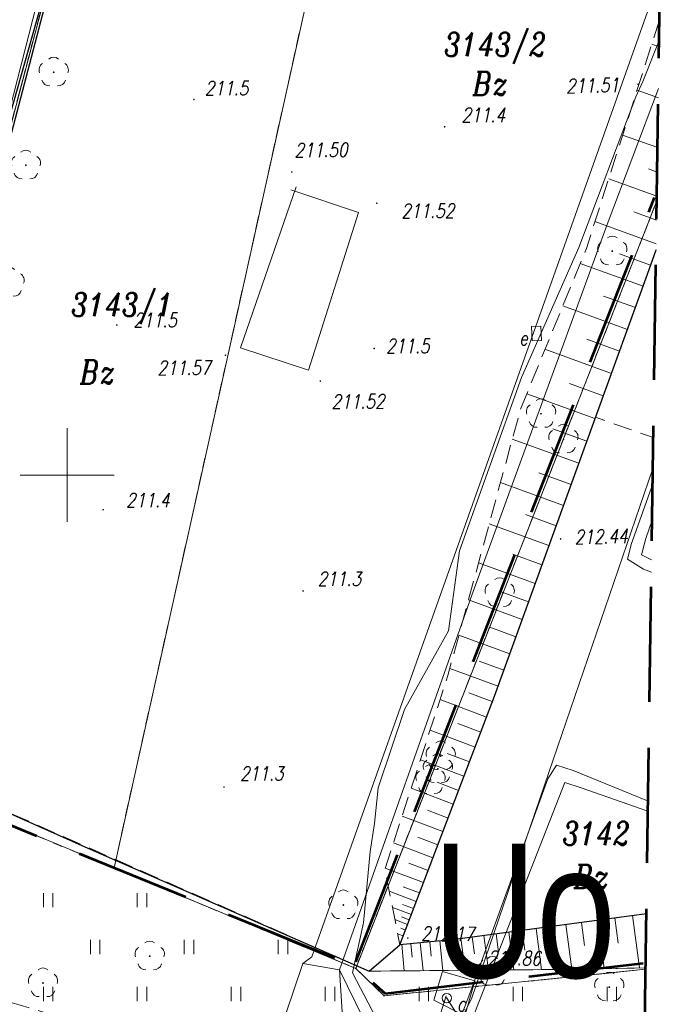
# Model space of a CAD drawing. Header units: metres. Extents: x 7415312 to 7415578, y 5538064 to 5538378.
# Tile 53 of 83: x 7415447 to 7415482, y 5538222 to 5538274. Entities that reach past the tile are written whole.
import ezdxf

# ---------------------------------------------------------------- set-up
doc = ezdxf.new("R2010")
doc.units = ezdxf.units.M
doc.header["$MEASUREMENT"] = 0
for name, pattern in [('1.0_0.5', [1.5, 1, -0.5]), ('DGN Style 3', [8.565382, 6.11813, -2.447252]), ('DGN Style 4', [9.795126, 4.894504, -2.447252, 0.006118, -2.447252]), ('EGBK02-500', [2, 1.5, -0.5]), ('EGBU01-500', [1, 0.5, -0.5])]:
    doc.linetypes.add(name, pattern=pattern)
for name, color, linetype, lineweight in [('203-punkt graniczny', 7, 'Continuous', 0), ('_LL_STREFY', 190, 'FENCELINE1', 30), ('BUBZ01', 7, 'Continuous', 0), ('BUUD02_01', 7, 'Continuous', 0), ('drzewo liściaste', 7, 'Continuous', 0), ('EGBD03', 3, 'Continuous', 0), ('EGBK02', 7, 'Continuous', 0), ('EGBU01', 7, 'Continuous', 0), ('komora podziemna', 7, 'Continuous', 0), ('LIN_Linie Rozgraniczajace', 3, 'Continuous', 53), ('ogrodzenie trwałe', 7, 'Continuous', 0), ('pikieta naturalna', 7, 'Continuous', 0), ('pikieta naturalna-Atr2', 7, 'Continuous', 0), ('pikieta sztuczna', 7, 'Continuous', 0), ('pikieta sztuczna-Atr2', 7, 'Continuous', 0), ('przewód ciepłowniczy', 7, 'Continuous', 0), ('przewód elektroenergetyczny podziemny', 7, 'Continuous', 0), ('przewód telekomunikacyjny podziemny', 7, 'Continuous', 0), ('rzedna', 7, 'Continuous', 0), ('rzedna-Atr2', 7, 'Continuous', 0), ('trawnik', 7, 'Continuous', 0), ('Warstwa 1', 7, 'Continuous', 0), ('Warstwa 15', 7, 'Continuous', 0), ('Warstwa 2', 7, 'Continuous', 0), ('właz do komory lub kanału - okrągły', 7, 'Continuous', 0), ('właz do komory lub kanału - okrągły-Atr17', 7, 'Continuous', 0), ('właz do komory lub kanału - prostokątny', 7, 'Continuous', 0), ('właz do komory lub kanału - prostokątny-Atr17', 7, 'Continuous', 0)]:
    doc.layers.add(name, color=color, linetype=linetype, lineweight=lineweight)
doc.styles.get("Standard").update_dxf_attribs({"font": 'Working1250.shx', "width": 0.75})
doc.linetypes.add('902-500', pattern='A,3.75,[24,dgnlstyle-geo-mz.shx,S=0.002786,R=0,X=0,Y=0],3.75', length=7.5)
doc.linetypes.add('FENCELINE1', pattern='A,0.25,-0.1,[133,ltypeshp.shx,S=0.1,R=0,X=-0.1,Y=0],-0.1,1', length=1.45)

# ---------------------------------------------------------------- blocks, each defined once
blk = doc.blocks.new('US22')
at = {"color": 0, "linetype": 'Continuous', "lineweight": 13, "ltscale": 10}
blk.add_circle((0, 0), 2.5, dxfattribs=at)
blk = doc.blocks.new('SUPWP')
at = {"color": 0, "linetype": 'Continuous', "ltscale": 10, "flags": 128}
blk.add_lwpolyline([(-3.75, -2.5), (3.75, -2.5), (3.75, 2.5), (-3.75, 2.5), (-3.75, -2.5)], close=True, dxfattribs=at)
blk = doc.blocks.new('TU04')
at = {"color": 0, "linetype": 'Continuous', "lineweight": 13, "ltscale": 10}
for p, q in [((0, 0), (0, 7.5)), ((5, 0), (5, 7.5))]:
    blk.add_line(p, q, dxfattribs=at)
blk = doc.blocks.new('203_1')
at = {"layer": '203-punkt graniczny', "linetype": 'Continuous', "lineweight": 0}
h = blk.add_hatch(color=7, dxfattribs=at)
edge = h.paths.add_edge_path()
edge.add_arc((0, 0), 0.45, 0, 360)
blk = doc.blocks.new('PW01_1')
at = {"layer": 'pikieta sztuczna', "linetype": 'Continuous', "lineweight": 13}
h = blk.add_hatch(color=7, dxfattribs=at)
edge = h.paths.add_edge_path()
edge.add_arc((0, 0), 0.45, 0, 360)
blk = doc.blocks.new('PW01_2')
at = {"layer": 'pikieta naturalna', "linetype": 'Continuous', "lineweight": 13}
h = blk.add_hatch(color=7, dxfattribs=at)
edge = h.paths.add_edge_path()
edge.add_arc((0, 0), 0.45, 0, 360)
blk = doc.blocks.new('PW01_7')
at = {"layer": 'rzedna', "linetype": 'Continuous', "lineweight": 13}
h = blk.add_hatch(color=211, dxfattribs=at)
edge = h.paths.add_edge_path()
edge.add_arc((0, 0), 0.45, 0, 360)
blk = doc.blocks.new('OP021_1')
at = {"layer": 'drzewo liściaste', "linetype": 'Continuous', "lineweight": 13}
h = blk.add_hatch(color=96, dxfattribs=at)
edge = h.paths.add_edge_path()
edge.add_arc((0, 0), 0.5, 0, 360)
at = {"layer": 'drzewo liściaste', "color": 96, "linetype": 'Continuous', "lineweight": 13}
for centre, start, end in [((0, 4), 49.272, 130.728), ((-3.8, 1.24), 121.308, 202.548), ((3.8, 1.24), 337.452, 58.692), ((-2.35, -3.24), 193.221, 274.871), ((2.35, -3.24), 265.129, 346.779)]:
    blk.add_arc(centre, 4, start, end, dxfattribs=at)

msp = doc.modelspace()

# ---------------------------------------------------------------- linework, layer by layer
at = {"layer": '_LL_STREFY'}
msp.add_lwpolyline([(7415426.703, 5538190.69), (7415458.307, 5538311.225)], dxfattribs=at)
at = {"layer": 'BUBZ01', "color": 7, "linetype": '1.0_0.5', "lineweight": 13, "flags": 128}
for points in [[(7415481.514, 5538274.212), (7415477.62, 5538262.05), (7415474.12, 5538253.51), (7415470.25, 5538239.33), (7415466.9, 5538229.02), (7415467.7, 5538225.01), (7415472.73, 5538238.24), (7415478.11, 5538253.07), (7415480.87, 5538260.68), (7415481.335, 5538261.974)], [(7415481.514, 5538274.212), (7415477.62, 5538262.05), (7415474.12, 5538253.51), (7415470.25, 5538239.33), (7415466.9, 5538229.02), (7415467.7, 5538225.01), (7415472.73, 5538238.24), (7415478.11, 5538253.07), (7415480.87, 5538260.68), (7415481.335, 5538261.974)], [(7415480.819, 5538226.657), (7415470.62, 5538225.29), (7415467.7, 5538225.01), (7415466.07, 5538223.6), (7415475.9, 5538223.69), (7415480.777, 5538223.774)], [(7415480.819, 5538226.657), (7415470.62, 5538225.29), (7415467.7, 5538225.01), (7415466.07, 5538223.6), (7415475.9, 5538223.69), (7415480.777, 5538223.774)]]:
    msp.add_lwpolyline(points, dxfattribs=at)
at = {"layer": 'BUBZ01', "color": 7, "linetype": 'Continuous', "lineweight": 13, "flags": 128}
for points in [[(7415481.493, 5538272.778), (7415481.1, 5538272.92)], [(7415481.453, 5538270.064), (7415480.32, 5538270.47)], [(7415481.415, 5538267.419), (7415479.55, 5538268.09)], [(7415481.396, 5538266.12), (7415480.92, 5538266.29)], [(7415481.377, 5538264.835), (7415478.81, 5538265.76)], [(7415481.358, 5538263.565), (7415480.14, 5538264)], [(7415481.34, 5538262.306), (7415478.08, 5538263.48)], [(7415481.04, 5538261.16), (7415479.38, 5538261.76)], [(7415480.64, 5538260.04), (7415477.29, 5538261.25)], [(7415480.23, 5538258.91), (7415478.53, 5538259.52)], [(7415479.81, 5538257.75), (7415476.37, 5538259)], [(7415479.39, 5538256.59), (7415477.64, 5538257.22)], [(7415478.96, 5538255.4), (7415475.42, 5538256.69)], [(7415478.52, 5538254.21), (7415476.73, 5538254.86)], [(7415478.08, 5538253), (7415474.45, 5538254.32)], [(7415477.65, 5538251.8), (7415475.83, 5538252.46)], [(7415477.22, 5538250.63), (7415473.68, 5538251.91)], [(7415476.81, 5538249.49), (7415475.09, 5538250.11)], [(7415476.41, 5538248.38), (7415473.05, 5538249.6)], [(7415476.02, 5538247.3), (7415474.38, 5538247.89)], [(7415475.63, 5538246.25), (7415472.45, 5538247.4)], [(7415475.26, 5538245.22), (7415473.71, 5538245.79)], [(7415474.9, 5538244.23), (7415471.89, 5538245.32)], [(7415474.55, 5538243.26), (7415473.08, 5538243.79)], [(7415474.21, 5538242.31), (7415471.35, 5538243.35)], [(7415473.55, 5538240.49), (7415470.84, 5538241.48)], [(7415473.87, 5538241.39), (7415472.48, 5538241.9)], [(7415473.23, 5538239.62), (7415471.91, 5538240.1)], [(7415472.92, 5538238.77), (7415470.35, 5538239.7)], [(7415472.61, 5538237.94), (7415471.36, 5538238.41)], [(7415472.3, 5538237.12), (7415469.84, 5538238.06)], [(7415472, 5538236.31), (7415470.78, 5538236.77)], [(7415471.7, 5538235.52), (7415469.31, 5538236.43)], [(7415471.4, 5538234.74), (7415470.22, 5538235.19)], [(7415471.11, 5538233.97), (7415468.8, 5538234.85)], [(7415470.82, 5538233.22), (7415469.68, 5538233.65)], [(7415470.54, 5538232.48), (7415468.3, 5538233.33)], [(7415470.26, 5538231.75), (7415469.16, 5538232.17)], [(7415469.99, 5538231.03), (7415467.82, 5538231.85)], [(7415469.46, 5538229.63), (7415467.36, 5538230.43)], [(7415469.72, 5538230.32), (7415468.65, 5538230.73)], [(7415468.95, 5538228.31), (7415466.92, 5538229.08)], [(7415469.2, 5538228.95), (7415468.17, 5538229.34)], [(7415468.57, 5538227.31), (7415467.13, 5538227.85)], [(7415468.75, 5538227.76), (7415467.88, 5538228.09)], [(7415468.31, 5538226.61), (7415467.31, 5538226.99)], [(7415468.43, 5538226.93), (7415467.83, 5538227.15)], [(7415468.11, 5538226.09), (7415467.43, 5538226.35)], [(7415468.2, 5538226.34), (7415467.79, 5538226.5)], [(7415478.23, 5538226.31), (7415478.57, 5538223.74)], [(7415479.13, 5538226.43), (7415479.31, 5538225.09)], [(7415480.08, 5538226.56), (7415480.45, 5538223.77)], [(7415467.99, 5538225.78), (7415467.75, 5538225.88)], [(7415474.21, 5538225.77), (7415474.35, 5538224.72)], [(7415474.95, 5538225.87), (7415475.24, 5538223.68)], [(7415475.72, 5538225.97), (7415475.87, 5538224.83)], [(7415476.52, 5538226.08), (7415476.84, 5538223.71)], [(7415477.36, 5538226.19), (7415477.52, 5538224.96)], [(7415467.88, 5538225.48), (7415467.58, 5538225.59)], [(7415469.83, 5538225.21), (7415469.98, 5538223.64)], [(7415470.38, 5538225.27), (7415470.46, 5538224.45)], [(7415470.95, 5538225.33), (7415471.18, 5538223.65)], [(7415471.55, 5538225.41), (7415471.67, 5538224.53)], [(7415472.17, 5538225.5), (7415472.42, 5538223.66)], [(7415472.82, 5538225.59), (7415472.95, 5538224.62)], [(7415473.5, 5538225.68), (7415473.77, 5538223.67)], [(7415467.8, 5538225.02), (7415467.93, 5538223.62)], [(7415468.28, 5538225.07), (7415468.35, 5538224.34)], [(7415468.78, 5538225.11), (7415468.93, 5538223.63)], [(7415469.3, 5538225.16), (7415469.37, 5538224.4)]]:
    msp.add_lwpolyline(points, dxfattribs=at)
at = {"layer": 'BUUD02_01', "color": 7, "linetype": 'Continuous', "lineweight": 13, "flags": 128}
msp.add_lwpolyline([(7415461.9, 5538265.173), (7415465.497, 5538263.961), (7415462.838, 5538255.576), (7415459.219, 5538256.759), (7415462.176, 5538265.339)], dxfattribs=at)
at = {"layer": 'EGBD03', "linetype": 'Continuous', "lineweight": 13, "flags": 128}
for points in [[(7415438.17, 5538235.04), (7415458.21, 5538311.25)], [(7415452.49, 5538229.09), (7415469.68, 5538306.54)], [(7415481.373, 5538264.59), (7415465.35, 5538223.75)], [(7415452.49, 5538229.09), (7415438.17, 5538235.04)], [(7415452.49, 5538229.09), (7415465.35, 5538223.75)], [(7415466.86, 5538222.29), (7415465.35, 5538223.75)], [(7415480.776, 5538223.699), (7415466.86, 5538222.29)]]:
    msp.add_lwpolyline(points, dxfattribs=at)
at = {"layer": 'EGBK02', "color": 96, "linetype": 'EGBK02-500', "lineweight": 13, "flags": 128}
msp.add_lwpolyline([(7415438.17, 5538235.04), (7415458.21, 5538311.25)], dxfattribs=at)
at = {"layer": 'EGBU01', "color": 96, "linetype": 'EGBU01-500', "lineweight": 13, "flags": 128}
for points in [[(7415438.17, 5538235.04), (7415458.21, 5538311.25)], [(7415458.21, 5538311.25), (7415438.17, 5538235.04)], [(7415469.68, 5538306.54), (7415452.49, 5538229.09)], [(7415452.49, 5538229.09), (7415469.68, 5538306.54)], [(7415481.373, 5538264.59), (7415465.35, 5538223.75)], [(7415465.35, 5538223.75), (7415481.373, 5538264.59)], [(7415452.49, 5538229.09), (7415438.17, 5538235.04)], [(7415438.17, 5538235.04), (7415452.49, 5538229.09)], [(7415452.49, 5538229.09), (7415465.35, 5538223.75)], [(7415465.35, 5538223.75), (7415452.49, 5538229.09)], [(7415465.35, 5538223.75), (7415466.86, 5538222.29)], [(7415466.86, 5538222.29), (7415465.35, 5538223.75)], [(7415466.86, 5538222.29), (7415480.776, 5538223.699)], [(7415480.776, 5538223.699), (7415466.86, 5538222.29)]]:
    msp.add_lwpolyline(points, dxfattribs=at)
at = {"layer": 'komora podziemna', "color": 211, "linetype": 'Continuous', "lineweight": 13, "flags": 128}
msp.add_lwpolyline([(7415469.96, 5538223.59), (7415471.68, 5538223.08), (7415471.15, 5538221.23), (7415469.5, 5538222.05), (7415469.96, 5538223.59)], close=True, dxfattribs=at)
at = {"layer": 'LIN_Linie Rozgraniczajace', "color": 161, "linetype": 'DGN Style 3', "lineweight": 53}
msp.add_line((7415465.351, 5538224.097), (7415481.252, 5538264.758), dxfattribs=at)
at = {"layer": 'LIN_Linie Rozgraniczajace', "color": 161, "linetype": 'DGN Style 3', "lineweight": 53, "flags": 128}
msp.add_lwpolyline([(7415480.64, 5538224.015), (7415466.929, 5538222.399), (7415465.302, 5538223.851), (7415438.087, 5538234.995), (7415437.099, 5538235.816), (7415429.781, 5538252.892), (7415402.446, 5538279.053), (7415396.153, 5538286.224), (7415368.362, 5538322.759), (7415370.081, 5538336.151), (7415367.115, 5538336.361), (7415367.365, 5538338.364)], dxfattribs=at)
at = {"layer": 'ogrodzenie trwałe', "color": 7, "linetype": '902-500', "lineweight": 30, "flags": 128}
for points in [[(7415460.57, 5538310.02), (7415458.72, 5538310.87), (7415446.49, 5538267.51), (7415437.92, 5538235.73)], [(7415467.7, 5538225.01), (7415472.73, 5538238.24), (7415480.87, 5538260.68), (7415481.335, 5538261.974)], [(7415437.92, 5538235.73), (7415444.01, 5538233.31), (7415450.93, 5538230.22), (7415466.07, 5538223.6), (7415467.7, 5538225.01)], [(7415480.819, 5538226.657), (7415470.62, 5538225.29), (7415467.7, 5538225.01)]]:
    msp.add_lwpolyline(points, dxfattribs=at)
at = {"layer": 'przewód ciepłowniczy', "color": 211, "linetype": 'Continuous', "lineweight": 13, "flags": 128}
for points in [[(7415475.63, 5538234.18), (7415481.165, 5538250.352)], [(7415481.085, 5538244.824), (7415480.66, 5538244.99), (7415479.81, 5538245.52), (7415480.02, 5538246.35), (7415481.154, 5538249.532)], [(7415481.125, 5538247.596), (7415480.79, 5538246.63), (7415480.55, 5538245.75), (7415481.094, 5538245.478)], [(7415441.72, 5538214.67), (7415445.3, 5538218.85), (7415445.95, 5538219.56), (7415446.59, 5538219.05), (7415453.08, 5538213.92), (7415462.33, 5538206.33), (7415463.13, 5538205.87), (7415464.07, 5538206.38), (7415464.98, 5538207.15), (7415465.81, 5538207.93), (7415466.2, 5538208.79), (7415467.21, 5538211.35), (7415471.47, 5538222.55), (7415475.57, 5538233.83), (7415476.04, 5538234.56), (7415476.92, 5538234.27), (7415480.87, 5538232.66), (7415480.907, 5538232.65)], [(7415468.29, 5538185.75), (7415468.13, 5538185.62), (7415457.44, 5538194.47), (7415471.51, 5538222.13), (7415475.63, 5538234.18)], [(7415480.899, 5538232.121), (7415477.34, 5538233.35), (7415476.48, 5538233.64), (7415471.78, 5538221.64), (7415467.57, 5538210.36), (7415466.83, 5538208.4), (7415466.48, 5538207.48), (7415465.95, 5538206.92), (7415464.13, 5538205.54), (7415463.39, 5538205.19), (7415462.52, 5538205.59), (7415453.15, 5538213.13), (7415446.7, 5538218.24), (7415445.96, 5538218.8), (7415445.29, 5538218.11), (7415442.08, 5538214.34)], [(7415470.17, 5538222.28), (7415468.24, 5538216.19), (7415467.54, 5538213.38), (7415466.12, 5538210.19), (7415461.09, 5538205.05), (7415446.25, 5538219.44), (7415440.44, 5538212.75)]]:
    msp.add_lwpolyline(points, dxfattribs=at)
at = {"layer": 'przewód elektroenergetyczny podziemny', "color": 1, "linetype": 'Continuous', "lineweight": 13, "flags": 128}
for points in [[(7415462.54, 5538224.01), (7415463.01, 5538224.36), (7415480.88, 5538274.65), (7415481.551, 5538276.778)], [(7415481.498, 5538273.114), (7415480.62, 5538270.93), (7415480.25, 5538270.13), (7415477.22, 5538262.1), (7415474.17, 5538255.18), (7415470.87, 5538245.97), (7415470.29, 5538241.71), (7415467.95, 5538237.53), (7415466.54, 5538233.35), (7415466.34, 5538231.46), (7415466.12, 5538229.97), (7415465.77, 5538226.18), (7415465.18, 5538223.52), (7415467.49, 5538219.1), (7415470.38, 5538213.96), (7415473.76, 5538207.82), (7415478.84, 5538203.82), (7415480.464, 5538202.345)], [(7415480.609, 5538212.271), (7415473.71, 5538214.43), (7415467.86, 5538216.14), (7415464.92, 5538216.97), (7415464.49, 5538223.68), (7415471.53, 5538243.6), (7415474.44, 5538251.57), (7415478.72, 5538263.33), (7415481.461, 5538270.569)], [(7415480.187, 5538183.322), (7415470.35, 5538191.52), (7415468.41, 5538193.12), (7415454.86, 5538207.08), (7415454.72, 5538207.65), (7415454.8, 5538208.02), (7415458.49, 5538212.04), (7415462.54, 5538224.01)], [(7415480.448, 5538201.249), (7415478.77, 5538202.8), (7415472.48, 5538208.33), (7415471.71, 5538208.94), (7415464.49, 5538223.68), (7415462.54, 5538224.01)]]:
    msp.add_lwpolyline(points, dxfattribs=at)
at = {"layer": 'przewód telekomunikacyjny podziemny', "color": 40, "linetype": 'Continuous', "lineweight": 13, "flags": 128}
msp.add_lwpolyline([(7415480.025, 5538172.272), (7415431.93, 5538213.82), (7415438, 5538234.57), (7415454.04, 5538297.24), (7415454.01, 5538297.85), (7415460.89, 5538323.55), (7415464.52, 5538336.5)], dxfattribs=at)
at = {"layer": 'rzedna-Atr2', "color": 7, "lineweight": 13, "flags": 128}
msp.add_lwpolyline([(7415470.19, 5538222.17), (7415471.76, 5538219.69), (7415474.837, 5538219.69)], dxfattribs=at)
at = {"layer": 'trawnik', "color": 7, "linetype": '1.0_0.5', "lineweight": 13, "flags": 128}
for points in [[(7415481.335, 5538261.974), (7415480.87, 5538260.68), (7415478.11, 5538253.07), (7415481.189, 5538251.989)], [(7415480.777, 5538223.774), (7415475.9, 5538223.69), (7415466.07, 5538223.6), (7415444.01, 5538233.31), (7415437.92, 5538235.73), (7415436.8, 5538236.16), (7415434.63, 5538228.4), (7415437.24, 5538225.34), (7415446.75, 5538222.01), (7415453.33, 5538220.04), (7415453.63, 5538220.57), (7415453.81, 5538221.32), (7415456.53, 5538220.62), (7415456.31, 5538219.61), (7415456.36, 5538219.28), (7415459.37, 5538218.54), (7415459.58, 5538219.38), (7415460.55, 5538219.17), (7415460.35, 5538218.3), (7415463.05, 5538217.66), (7415463.58, 5538217.82), (7415463.89, 5538218.83), (7415466.61, 5538218.14), (7415466.42, 5538217.37), (7415466.45, 5538216.79), (7415470.52, 5538215.07), (7415480.589, 5538210.88)]]:
    msp.add_lwpolyline(points, dxfattribs=at)
at = {"layer": 'Warstwa 1', "color": 7, "linetype": 'Continuous', "lineweight": 0}
for p, q in [((7415450, 5538252.5), (7415450, 5538250)), ((7415447.5, 5538250), (7415452.5, 5538250)), ((7415447.5, 5538250), (7415452.5, 5538250)), ((7415450, 5538250), (7415450, 5538247.5))]:
    msp.add_line(p, q, dxfattribs=at)
at = {"layer": 'Warstwa 15', "color": 7, "linetype": 'DGN Style 3', "lineweight": 53, "flags": 128}
msp.add_lwpolyline([(7415339.16, 5538338.21), (7415341.35, 5538164.22), (7415479.92, 5538165.07), (7415482.46, 5538338.99), (7415339.16, 5538338.21)], close=True, dxfattribs=at)

# ---------------------------------------------------------------- block references
at = {"layer": '203-punkt graniczny', "color": 7, "linetype": 'Continuous', "lineweight": 0, "xscale": 0.1, "yscale": 0.1, "zscale": 0.1}
for p in [(7415452.49, 5538229.09), (7415465.35, 5538223.75), (7415466.86, 5538222.29)]:
    msp.add_blockref('203_1', p, dxfattribs=at)
at = {"layer": 'drzewo liściaste', "color": 96, "linetype": 'Continuous', "lineweight": 13, "xscale": 0.1, "yscale": 0.1, "zscale": 0.1}
for p in [(7415449.28, 5538271.43), (7415447.8, 5538266.48), (7415479, 5538261.91), (7415446.93, 5538260.24), (7415475.21, 5538253.26), (7415476.4, 5538251.9), (7415473.01, 5538243.73), (7415469.87, 5538235.05), (7415469.72, 5538234.36), (7415469.33, 5538233.78), (7415464.69, 5538227.12), (7415454.39, 5538224.4), (7415472.63, 5538223.58), (7415448.71, 5538222.97), (7415478.84, 5538222.75)]:
    msp.add_blockref('OP021_1', p, dxfattribs=at)
at = {"layer": 'pikieta naturalna', "color": 7, "linetype": 'Continuous', "lineweight": 13, "xscale": 0.1, "yscale": 0.1, "zscale": 0.1}
for p in [(7415456.74, 5538269.98), (7415470.08, 5538268.53), (7415452.64, 5538257.98), (7415466.33, 5538256.73), (7415451.91, 5538248.15), (7415462.55, 5538243.83), (7415458.34, 5538233.4)]:
    msp.add_blockref('PW01_2', p, dxfattribs=at)
at = {"layer": 'pikieta sztuczna', "color": 7, "linetype": 'Continuous', "lineweight": 13, "xscale": 0.1, "yscale": 0.1, "zscale": 0.1}
for p in [(7415480.37, 5538270.79), (7415461.95, 5538266.12), (7415466.47, 5538264.46), (7415458.42, 5538256.37), (7415463.47, 5538255), (7415476.25, 5538246.6), (7415468.12, 5538225.36), (7415472.09, 5538224.17)]:
    msp.add_blockref('PW01_1', p, dxfattribs=at)
at = {"layer": 'rzedna', "color": 211, "linetype": 'Continuous', "lineweight": 13, "xscale": 0.1, "yscale": 0.1, "zscale": 0.1}
msp.add_blockref('PW01_7', (7415470.19, 5538222.17), dxfattribs=at)
at = {"layer": 'trawnik', "color": 7, "linetype": 'Continuous', "lineweight": 13, "xscale": 0.1, "yscale": 0.1, "zscale": 0.1}
for p in [(7415448.729, 5538227.009), (7415453.729, 5538227.009), (7415451.229, 5538224.509), (7415456.229, 5538224.509), (7415461.229, 5538224.509), (7415448.729, 5538222.009), (7415453.729, 5538222.009), (7415458.729, 5538222.009), (7415463.729, 5538222.009), (7415468.729, 5538222.009), (7415473.729, 5538222.009), (7415478.729, 5538222.009)]:
    msp.add_blockref('TU04', p, dxfattribs=at)
at = {"layer": 'właz do komory lub kanału - okrągły', "color": 7, "linetype": 'Continuous', "lineweight": 13, "xscale": 0.1, "yscale": 0.1, "zscale": 0.1}
msp.add_blockref('US22', (7415470.19, 5538222.17), dxfattribs=at)
at = {"layer": 'właz do komory lub kanału - prostokątny', "color": 7, "linetype": 'Continuous', "lineweight": 13, "xscale": 0.1, "yscale": 0.1, "zscale": 0.1, "rotation": 272.203}
msp.add_blockref('SUPWP', (7415474.97, 5538257.53), dxfattribs=at)

# ---------------------------------------------------------------- texts
at = {"layer": 'EGBD03', "linetype": 'Continuous', "lineweight": 13, "char_height": 1.25, "attachment_point": 7, "line_spacing_factor": 0.6}
for s, insert in [('\\FITALIC_1250;\\H1x;\\W0.8;3143/2', (7415470.051, 5538271.871)), ('\\FITALIC_1250;\\H1x;\\W0.8;3143/1', (7415450.21, 5538258.033)), ('\\FITALIC_1250;\\H1x;\\W0.8;3142', (7415476.352, 5538230.311))]:
    msp.add_mtext(s, dxfattribs=dict(at, insert=insert))
at = {"layer": 'EGBU01', "color": 96, "linetype": 'EGBU01-500', "lineweight": 13, "char_height": 1.25, "attachment_point": 7, "line_spacing_factor": 0.6}
for insert in [(7415471.574, 5538270.205), (7415450.679, 5538254.859), (7415476.952, 5538228.013)]:
    msp.add_mtext('\\FITALIC_1250;\\H1x;\\W0.8;Bz', dxfattribs=dict(at, insert=insert))
at = {"layer": 'pikieta naturalna-Atr2', "color": 7, "lineweight": 13, "char_height": 0.75, "attachment_point": 7, "line_spacing_factor": 0.6}
for s, insert in [('\\FITALIC_1250;\\H1x;\\W0.8;211.5', (7415457.32, 5538270.21)), ('\\FITALIC_1250;\\H1x;\\W0.8;211.4', (7415470.98, 5538268.78)), ('\\FITALIC_1250;\\H1x;\\W0.8;211.5', (7415453.52, 5538257.87)), ('\\FITALIC_1250;\\H1x;\\W0.8;211.5', (7415466.96, 5538256.49)), ('\\FITALIC_1250;\\H1x;\\W0.8;211.4', (7415453.13, 5538248.28)), ('\\FITALIC_1250;\\H1x;\\W0.8;211.3', (7415463.32, 5538244.1)), ('\\FITALIC_1250;\\H1x;\\W0.8;211.3', (7415459.19, 5538233.74))]:
    msp.add_mtext(s, dxfattribs=dict(at, insert=insert))
at = {"layer": 'pikieta sztuczna-Atr2', "color": 7, "lineweight": 13, "char_height": 0.75, "attachment_point": 7, "line_spacing_factor": 0.6}
for s, insert, rotation in [('\\FITALIC_1250;\\H1x;\\W0.8;211.51', (7415476.546, 5538270.32), 1.29), ('\\FITALIC_1250;\\H1x;\\W0.8;211.50', (7415462.092, 5538266.91), 0.387), ('\\FITALIC_1250;\\H1x;\\W0.8;211.52', (7415467.772, 5538263.67), 0.387), ('\\FITALIC_1250;\\H1x;\\W0.8;211.57', (7415454.802, 5538255.32), 0.387), ('\\FITALIC_1250;\\H1x;\\W0.8;211.52', (7415464.062, 5538253.53), 0.387), ('\\FITALIC_1250;\\H1x;\\W0.8;212.44', (7415476.996, 5538246.32), 1.29), ('\\FITALIC_1250;\\H1x;\\W0.8;212.17', (7415468.817, 5538225.23), 359.409), ('\\FITALIC_1250;\\H1x;\\W0.8;211.86', (7415472.367, 5538223.93), 359.409)]:
    msp.add_mtext(s, dxfattribs=dict(at, insert=insert, rotation=rotation))
at = {"layer": 'Warstwa 2', "color": 161, "linetype": 'DGN Style 4', "lineweight": 30, "insert": (7415469.452, 5538223.152), "char_height": 7.12342, "attachment_point": 7, "line_spacing_factor": 1.08}
msp.add_mtext('\\FWORKING_1250;\\H1x;\\W0.8;Uo', dxfattribs=at)
at = {"layer": 'właz do komory lub kanału - okrągły-Atr17', "color": 7, "lineweight": 13, "insert": (7415470.73, 5538221.48), "char_height": 0.75, "attachment_point": 7, "line_spacing_factor": 0.6}
msp.add_mtext('\\FITALIC_1250;\\H1x;\\W0.8;c', dxfattribs=at)
at = {"layer": 'właz do komory lub kanału - prostokątny-Atr17', "color": 7, "lineweight": 13, "insert": (7415474.042, 5538256.91), "char_height": 0.75, "attachment_point": 7, "line_spacing_factor": 0.6}
msp.add_mtext('\\FITALIC_1250;\\H1x;\\W0.8;e', dxfattribs=at)

doc.saveas('drawing.dxf')
